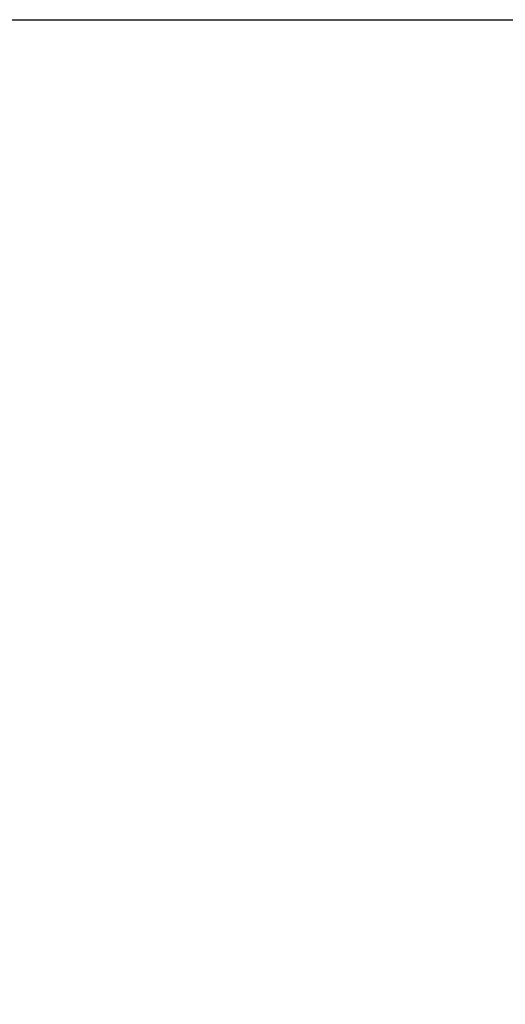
# Model space of a CAD drawing. Header units: millimetres. Extents: x 7 to 438, y 7 to 308.
# Tile 7 of 27: x 97 to 113, y 235 to 268. Entities that reach past the tile are written whole.
import ezdxf

# ---------------------------------------------------------------- set-up
doc = ezdxf.new("R2010")
doc.units = ezdxf.units.MM
doc.header["$LTSCALE"] = 1.5
doc.linetypes.add('SLD-实线', pattern=[0])
doc.layers.add('细实线层', color=7, linetype='SLD-实线')
doc.styles.add('SLDTEXTSTYLE1', font='txt')
doc.dimstyles.new('SLDDIMSTYLE7', dxfattribs={"dimtxt": 3.75, "dimasz": 3.75, "dimexe": 0, "dimexo": 0.0625, "dimgap": 0.9375, "dimtad": 2, "dimrnd": 1e-09, "dimzin": 12, "dimdsep": 46, "dimtxsty": 'SLDTEXTSTYLE1', "dimsah": 1, "dimcen": 0.09, "dimadec": 0, "dimazin": 3, "dimtol": 1, "dimtp": 30, "dimtm": 30, "dimtfac": 1, "dimtdec": 0, "dimtofl": 0, "dimtmove": 0, "dimatfit": 3, "dimfxl": 1, "dimfrac": 2, "dimtolj": 1, "dimarcsym": 0})

# ---------------------------------------------------------------- blocks, each defined once
blk = doc.blocks.new('_D_7')
at = {"layer": '细实线层'}
for p, q in [((86.945, 267.512), (218.053, 267.512)), ((216.553, 267.512), (216.553, 170.8)), ((141.643, 170.8), (218.053, 170.8))]:
    blk.add_line(p, q, dxfattribs=at)
for points in [[(216.553, 267.512), (215.976, 263.762), (217.13, 263.762)], [(216.553, 170.8), (217.13, 174.55), (215.976, 174.55)]]:
    blk.add_solid(points, dxfattribs=at)
at = {"layer": '细实线层', "attachment_point": 1, "rotation": 90, "style": 'SLDTEXTSTYLE1'}
for s, insert, char_height in [('±30', (213.314, 210.107), 2.625), ('300', (212.189, 201.378), 3.75)]:
    blk.add_mtext(s, dxfattribs=dict(at, insert=insert, char_height=char_height))

msp = doc.modelspace()

# ---------------------------------------------------------------- dimensions: what is measured, and where the dimension line sits
at = {"layer": '细实线层'}
dim = msp.add_linear_dim(base=(216.552606, 170.799593), p1=(86.945224, 267.512163), p2=(141.642884, 170.799593), angle=90, text='300 最大', dimstyle='SLDDIMSTYLE7', dxfattribs=at)
dim.commit()
dim.dimension.update_dxf_attribs({"geometry": '_D_7', "text_midpoint": (216.552606, 208.797591), "dimtype": 160})

doc.saveas('drawing.dxf')
